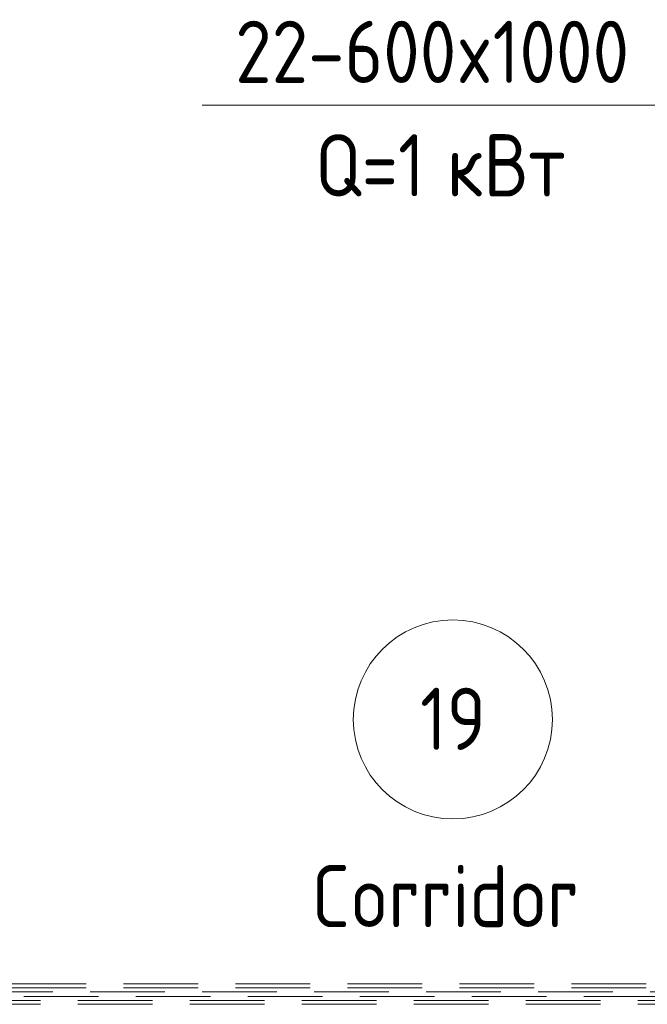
# Model space of a CAD drawing. Header units: millimetres. Extents: x -125 to 25178, y 4748 to 39091.
# Tile 92 of 98: x 20374 to 21635, y 34621 to 36600. Entities that reach past the tile are written whole.
import ezdxf

# ---------------------------------------------------------------- set-up
doc = ezdxf.new("R2010")
doc.units = ezdxf.units.MM
doc.linetypes.add('ADSK_Штриховая_ш3 п1_5', pattern=[225, 150, -75])
for name, color, linetype, lineweight in [('A-AREA-____-IDEN', 2, 'Continuous', 20), ('A-DETL-____-MBND', 5, 'ADSK_Штриховая_ш3 п1_5', 20), ('M-EQPM-___-IDEN', 50, 'Continuous', 20)]:
    doc.layers.add(name, color=color, linetype=linetype, lineweight=lineweight)
doc.styles.add('GOST Common_1', font='GOST_Common.ttf', dxfattribs={"width": 0.9, "height": 125})

# ---------------------------------------------------------------- blocks, each defined once
blk = doc.blocks.new('ADSK_M_Помещения - Номер Имя-152985-В_Этаж 03_Отопление')
at = {"layer": 'A-AREA-____-IDEN'}
blk.add_circle((0, 0), 4, dxfattribs=at)
blk = doc.blocks.new('ADSK_M_Оборудование_Отопительный прибор - ADSK_Марка _ ADSK_Тепловая мощность_20-1635446-В_Этаж 03_Отопление')
at = {"layer": 'M-EQPM-___-IDEN'}
blk.add_line((-10, 0), (10, 0), dxfattribs=at)

msp = doc.modelspace()

# ---------------------------------------------------------------- linework, layer by layer
at = {"layer": 'A-DETL-____-MBND', "color": 170}
for p, q in [((22082.9, 34661.7), (19841.3, 34661.7)), ((22082.9, 34653.7), (19841.3, 34653.7)), ((19841.3, 34645.7), (22082.9, 34645.7))]:
    msp.add_line(p, q, dxfattribs=at)
at = {"layer": 'A-DETL-____-MBND', "color": 10}
for p, q in [((22107.9, 34636.7), (19816.3, 34636.7)), ((19816.3, 34628.7), (22107.9, 34628.7)), ((19816.3, 34620.7), (22107.9, 34620.7))]:
    msp.add_line(p, q, dxfattribs=at)

# ---------------------------------------------------------------- block references
at = {"layer": 'A-AREA-____-IDEN', "xscale": 49.99999999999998, "yscale": 49.99999999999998, "zscale": 49.99999999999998}
msp.add_blockref('ADSK_M_Помещения - Номер Имя-152985-В_Этаж 03_Отопление', (21244.8, 35193.2), dxfattribs=at)
at = {"layer": 'M-EQPM-___-IDEN', "xscale": 49.99999999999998, "yscale": 49.99999999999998, "zscale": 49.99999999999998}
msp.add_blockref('ADSK_M_Оборудование_Отопительный прибор - ADSK_Марка _ ADSK_Тепловая мощность_20-1635446-В_Этаж 03_Отопление', (21241.4, 36427.7), dxfattribs=at)

# ---------------------------------------------------------------- texts
at = {"layer": 'A-AREA-____-IDEN', "lineweight": 9, "char_height": 125, "attachment_point": 1, "style": 'GOST Common_1'}
for s, insert, width in [('19', (21178.9, 35257), 165.949), ('Corridor', (20960.9, 34900.6), 678.228)]:
    msp.add_mtext(s, dxfattribs=dict(at, insert=insert, width=width))
at = {"layer": 'M-EQPM-___-IDEN', "lineweight": 9, "char_height": 125, "attachment_point": 1, "style": 'GOST Common_1', "bg_fill": 3, "box_fill_scale": 1.25, "bg_fill_color": 256, "bg_fill_true_color": 13158600, "bg_fill_transparency": 0}
for s, insert, width in [('22-600x1000', (20807.4, 36597.4), 1042.595), ('Q=1 ', (20968, 36369.5), 321.076)]:
    msp.add_mtext(s, dxfattribs=dict(at, insert=insert, width=width))

# ---------------------------------------------------------------- next in the draw order: texts
at = {"layer": 'M-EQPM-___-IDEN', "lineweight": 9, "insert": (21233, 36369.5), "char_height": 125, "width": 331.899, "attachment_point": 1, "style": 'GOST Common_1', "bg_fill": 3, "box_fill_scale": 1.25, "bg_fill_color": 256, "bg_fill_true_color": 13158600, "bg_fill_transparency": 0}
msp.add_mtext('кВт', dxfattribs=at)

doc.saveas('drawing.dxf')
